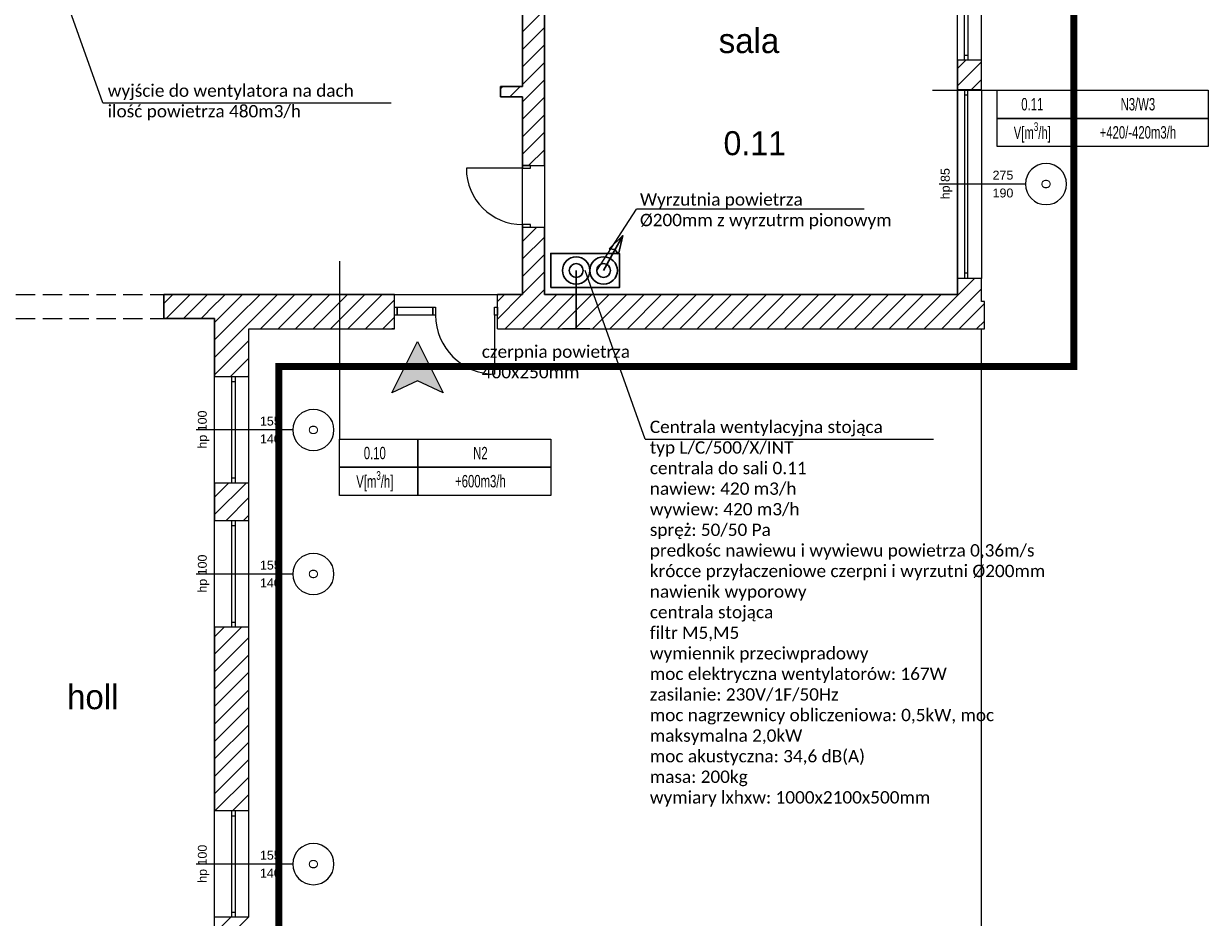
# Model space of a CAD drawing. Header units: millimetres. Extents: x -40063 to 512011, y 350190 to 687060.
# Tile 82 of 256: x 164480 to 181749, y 467247 to 480275. Entities that reach past the tile are written whole.
import ezdxf

# ---------------------------------------------------------------- set-up
doc = ezdxf.new("R2010")
doc.units = ezdxf.units.MM
doc.linetypes.add('DASHDOT', pattern=[1, 0.5, -0.25, 0, -0.25])
doc.linetypes.add('Krawędzie ukryte', pattern=[391.222223, 282.222223, -109])
for name, color, linetype in [('2D - Ogólne', 8, 'Continuous'), ('Elementy Modelu - Strefy', 8, 'Continuous'), ('IS_WM_OPIS', 7, 'Continuous'), ('J_opis pomieszczeń', 8, 'Continuous'), ('Konstrukcja - Ściany zew', 8, 'Continuous'), ('X_ref', 8, 'Continuous')]:
    doc.layers.add(name, color=color, linetype=linetype)
for name, color, linetype, lineweight in [('_IS_WM_OPIS', 7, 'Continuous', 9), ('FLUID-BILANSE', 150, 'Continuous', 18), ('J_centrala', 6, 'Continuous', 30), ('J_czerpnia', 4, 'Continuous', 30), ('J_opis srednicy', 7, 'Continuous', 30), ('J_zakres opracowania', 226, 'DASHDOT', 30)]:
    doc.layers.add(name, color=color, linetype=linetype, lineweight=lineweight)
doc.styles.add('ARIAL NARROW', font='ARIALN.TTF', dxfattribs={"width": 0.8})
doc.styles.add('GENERATED_STYLE_1', font='arial.ttf')
doc.styles.add('GENERATED_STYLE_2', font='txt')
doc.styles.get("Standard").update_dxf_attribs({"font": 'arial.ttf'})

# ---------------------------------------------------------------- blocks, each defined once
blk = doc.blocks.new('fgdfxf')
at = {"layer": 'J_opis srednicy'}
for p, q in [((13318.2, 246.6), (13346.1, 297.5)), ((13346.1, 297.5), (13326.1, 278.2)), ((13346.1, 297.5), (13340.1, 270.3)), ((13326.1, 278.2), (13335, 277.2)), ((13340.1, 270.3), (13334.6, 277.4))]:
    blk.add_line(p, q, dxfattribs=at)
blk = doc.blocks.new('fdgdfg')
at = {"layer": '2D - Ogólne', "linetype": 'Krawędzie ukryte', "lineweight": 13}
for p, q in [((-180100, 467890), (-177160, 467890)), ((-180100, 467540), (-177160, 467540))]:
    blk.add_line(p, q, dxfattribs=at)
at = {"layer": '2D - Ogólne', "linetype": 'Continuous'}
blk.add_line((-165240, 456120), (-165240, 467381), dxfattribs=at)
at = {"layer": 'Elementy Modelu - Strefy', "linetype": 'Continuous', "lineweight": 0}
for p, q in [((-171930, 470920), (-171930, 474520)), ((-171610, 474150), (-171610, 467890)), ((-165590, 467890), (-165590, 474150)), ((-172250, 470770), (-172250, 470920)), ((-172250, 470920), (-171930, 470920)), ((-171930, 470770), (-172250, 470770)), ((-171930, 467890), (-171930, 470770)), ((-177160, 467540), (-177160, 467890)), ((-177160, 467890), (-171930, 467890)), ((-171610, 467890), (-165590, 467890)), ((-176420, 467540), (-177160, 467540)), ((-176420, 456120), (-176420, 467540))]:
    blk.add_line(p, q, dxfattribs=at)
at = {"layer": 'Konstrukcja - Ściany zew', "linetype": 'Continuous'}
for p, q in [((-171930, 474520), (-171930, 470920)), ((-171610, 469770), (-171610, 474150)), ((-171930, 471718), (-171610, 472038)), ((-171930, 471463), (-171610, 471783)), ((-171930, 471209), (-171610, 471529)), ((-171930, 470954), (-171610, 471274)), ((-165590, 471185), (-165470, 471305)), ((-165490, 471305), (-165590, 471305)), ((-165590, 471305), (-165590, 470875)), ((-165590, 470930), (-165240, 471280)), ((-165440, 471305), (-165490, 471305)), ((-165240, 471305), (-165440, 471305)), ((-165240, 470875), (-165240, 471305)), ((-171930, 470699), (-171610, 471019)), ((-165391, 470875), (-165240, 471025)), ((-172250, 470889), (-172219, 470920)), ((-171930, 470920), (-172250, 470920)), ((-172250, 470920), (-172250, 470770)), ((-172250, 470770), (-171930, 470770)), ((-172114, 470770), (-171964, 470920)), ((-171930, 470770), (-171930, 469770)), ((-171930, 470445), (-171610, 470765)), ((-165490, 470875), (-165590, 470875)), ((-165590, 470875), (-165590, 468125)), ((-165440, 470875), (-165490, 470875)), ((-165490, 470875), (-165490, 470800)), ((-165440, 470875), (-165490, 470875)), ((-165490, 470800), (-165440, 470800)), ((-165490, 470800), (-165490, 468200)), ((-165240, 470875), (-165440, 470875)), ((-165440, 470800), (-165440, 470875)), ((-165440, 468200), (-165440, 470800)), ((-165240, 470875), (-165240, 468125)), ((-171930, 470190), (-171610, 470510)), ((-171930, 469936), (-171610, 470256)), ((-171842, 469770), (-171610, 470001)), ((-171930, 469730), (-172750, 469730)), ((-171930, 469770), (-171930, 469807)), ((-171930, 469770), (-171930, 469807)), ((-171930, 469770), (-171815, 469770)), ((-171930, 469770), (-171930, 469730)), ((-171815, 469770), (-171930, 469770)), ((-171930, 469770), (-171815, 469770)), ((-171930, 469730), (-171815, 469730)), ((-171815, 469770), (-171610, 469770)), ((-171815, 469730), (-171815, 469770)), ((-171815, 469770), (-171610, 469770)), ((-171610, 469770), (-171610, 469807)), ((-171610, 469770), (-171610, 469807)), ((-164600, 469500), (-165859, 469500)), ((-171815, 468910), (-171930, 468910)), ((-171930, 468910), (-171930, 468870)), ((-171930, 468663), (-171723, 468870)), ((-171930, 468870), (-171930, 468833)), ((-171930, 468870), (-171815, 468870)), ((-171930, 468870), (-171930, 467890)), ((-171930, 468870), (-171815, 468870)), ((-171930, 468870), (-171815, 468870)), ((-171930, 468870), (-171930, 468833)), ((-171815, 468870), (-171815, 468910)), ((-171815, 468870), (-171610, 468870)), ((-171815, 468870), (-171610, 468870)), ((-171610, 468870), (-171610, 468833)), ((-171610, 467890), (-171610, 468870)), ((-171610, 468870), (-171610, 468833)), ((-171930, 468408), (-171610, 468728)), ((-171930, 468154), (-171610, 468474)), ((-171930, 467899), (-171610, 468219)), ((-165440, 468200), (-165490, 468200)), ((-165490, 468200), (-165490, 468125)), ((-165440, 468125), (-165440, 468200)), ((-165590, 467875), (-165341, 468125)), ((-165490, 468125), (-165590, 468125)), ((-165590, 468125), (-165590, 467890)), ((-165440, 468125), (-165490, 468125)), ((-165440, 468125), (-165490, 468125)), ((-165240, 468125), (-165440, 468125)), ((-165240, 467790), (-165240, 468125)), ((-177160, 467760), (-177031, 467890)), ((-176420, 467890), (-177160, 467890)), ((-177160, 467890), (-177160, 467540)), ((-177126, 467540), (-176776, 467890)), ((-176872, 467540), (-176522, 467890)), ((-173798, 467890), (-176420, 467890)), ((-176344, 467813), (-176267, 467890)), ((-176216, 467686), (-176013, 467890)), ((-176089, 467559), (-175758, 467890)), ((-175962, 467431), (-175503, 467890)), ((-175749, 467390), (-175249, 467890)), ((-175494, 467390), (-174994, 467890)), ((-175240, 467390), (-174740, 467890)), ((-174985, 467390), (-174485, 467890)), ((-174731, 467390), (-174231, 467890)), ((-174476, 467390), (-173976, 467890)), ((-173798, 467890), (-173835, 467890)), ((-173798, 467890), (-173835, 467890)), ((-173798, 467705), (-173798, 467890)), ((-173798, 467705), (-173798, 467890)), ((-172298, 467786), (-172194, 467890)), ((-172298, 467531), (-171940, 467890)), ((-172298, 467890), (-172261, 467890)), ((-172298, 467705), (-172298, 467890)), ((-171930, 467890), (-172298, 467890)), ((-172298, 467705), (-172298, 467890)), ((-172298, 467890), (-172261, 467890)), ((-172185, 467390), (-171685, 467890)), ((-171931, 467390), (-171431, 467890)), ((-171685, 467890), (-171610, 467965)), ((-171676, 467390), (-171176, 467890)), ((-165590, 467890), (-171610, 467890)), ((-171421, 467390), (-170921, 467890)), ((-171167, 467390), (-170667, 467890)), ((-170912, 467390), (-170412, 467890)), ((-170658, 467390), (-170158, 467890)), ((-170403, 467390), (-169903, 467890)), ((-170149, 467390), (-169649, 467890)), ((-169894, 467390), (-169394, 467890)), ((-169640, 467390), (-169140, 467890)), ((-169385, 467390), (-168885, 467890)), ((-169130, 467390), (-168630, 467890)), ((-168876, 467390), (-168376, 467890)), ((-168621, 467390), (-168121, 467890)), ((-168367, 467390), (-167867, 467890)), ((-168112, 467390), (-167612, 467890)), ((-167858, 467390), (-167358, 467890)), ((-167603, 467390), (-167103, 467890)), ((-167348, 467390), (-166848, 467890)), ((-167094, 467390), (-166594, 467890)), ((-166839, 467390), (-166339, 467890)), ((-166585, 467390), (-166085, 467890)), ((-166330, 467390), (-165830, 467890)), ((-166076, 467390), (-165590, 467875)), ((-165590, 467621), (-165240, 467971)), ((-176617, 467540), (-176420, 467737)), ((-176420, 467737), (-176344, 467813)), ((-176420, 467482), (-176216, 467686)), ((-174222, 467390), (-173798, 467813)), ((-173798, 467590), (-173798, 467705)), ((-173798, 467705), (-173758, 467705)), ((-173798, 467590), (-173798, 467705)), ((-173798, 467590), (-173798, 467705)), ((-173758, 467705), (-173238, 467705)), ((-173758, 467590), (-173758, 467705)), ((-173758, 467705), (-173758, 467590)), ((-173238, 467705), (-173238, 467590)), ((-173238, 467705), (-173198, 467705)), ((-173238, 467590), (-173238, 467705)), ((-173198, 467705), (-173198, 467590)), ((-172338, 467590), (-172338, 467705)), ((-172338, 467705), (-172298, 467705)), ((-172298, 467590), (-172298, 467705)), ((-172298, 467705), (-172298, 467590)), ((-172298, 467590), (-172298, 467705)), ((-165567, 467390), (-165199, 467758)), ((-165199, 467790), (-165240, 467790)), ((-165199, 467390), (-165199, 467790)), ((-177160, 467540), (-176420, 467540)), ((-176420, 467228), (-176089, 467559)), ((-176420, 467540), (-176420, 466690)), ((-173967, 467390), (-173798, 467558)), ((-173798, 467390), (-173798, 467590)), ((-173798, 467390), (-173798, 467590)), ((-173758, 467590), (-173798, 467590)), ((-173798, 467390), (-173798, 467590)), ((-173238, 467590), (-173758, 467590)), ((-173198, 467590), (-173238, 467590)), ((-172298, 467590), (-172338, 467590)), ((-172338, 467590), (-172338, 466730)), ((-172298, 467390), (-172298, 467590)), ((-172298, 467390), (-172298, 467590)), ((-172298, 467390), (-172298, 467590)), ((-165821, 467390), (-165590, 467621)), ((-165312, 467390), (-165199, 467503)), ((-176420, 466973), (-175962, 467431)), ((-175920, 466690), (-175920, 467390)), ((-175920, 467390), (-173798, 467390)), ((-173798, 467390), (-173835, 467390)), ((-173798, 467390), (-173835, 467390)), ((-172298, 467390), (-172261, 467390)), ((-172298, 467390), (-165590, 467390)), ((-172298, 467390), (-172261, 467390)), ((-165590, 467390), (-165199, 467390)), ((-176420, 466719), (-175920, 467219)), ((-173836, 466455), (-173461, 467205)), ((-173461, 467205), (-173087, 466455)), ((-176194, 466690), (-175920, 466964)), ((-176170, 466690), (-176420, 466690)), ((-176420, 465140), (-176420, 466690)), ((-176120, 466690), (-176170, 466690)), ((-176170, 466615), (-176170, 466690)), ((-176120, 466690), (-176170, 466690)), ((-176120, 466615), (-176170, 466615)), ((-176170, 465215), (-176170, 466615)), ((-175920, 466690), (-176120, 466690)), ((-176120, 466690), (-176120, 466615)), ((-176120, 466615), (-176120, 465215)), ((-175940, 466690), (-175920, 466709)), ((-175920, 465140), (-175920, 466690)), ((-173461, 466631), (-173836, 466455)), ((-173087, 466455), (-173461, 466631)), ((-175280, 465915), (-176689, 465915)), ((-176420, 464937), (-176217, 465140)), ((-176420, 464682), (-175962, 465140)), ((-176170, 465140), (-176420, 465140)), ((-176420, 465140), (-176420, 464590)), ((-176170, 465140), (-176170, 465215)), ((-176170, 465215), (-176120, 465215)), ((-176120, 465140), (-176170, 465140)), ((-176120, 465140), (-176170, 465140)), ((-176120, 465215), (-176120, 465140)), ((-175920, 465140), (-176120, 465140)), ((-175920, 464590), (-175920, 465140)), ((-176258, 464590), (-175920, 464928)), ((-176170, 464590), (-176420, 464590)), ((-176420, 463040), (-176420, 464590)), ((-176120, 464590), (-176170, 464590)), ((-176170, 464515), (-176170, 464590)), ((-176120, 464590), (-176170, 464590)), ((-175920, 464590), (-176120, 464590)), ((-176120, 464590), (-176120, 464515)), ((-176003, 464590), (-175920, 464673)), ((-175920, 463040), (-175920, 464590)), ((-176120, 464515), (-176170, 464515)), ((-176170, 463115), (-176170, 464515)), ((-176120, 464515), (-176120, 463115)), ((-175280, 463815), (-176689, 463815)), ((-176420, 462900), (-176281, 463040)), ((-176420, 462646), (-176026, 463040)), ((-176170, 463040), (-176420, 463040)), ((-176420, 463040), (-176420, 460360)), ((-176170, 463040), (-176170, 463115)), ((-176170, 463115), (-176120, 463115)), ((-176120, 463040), (-176170, 463040)), ((-176120, 463040), (-176170, 463040)), ((-176120, 463115), (-176120, 463040)), ((-175920, 463040), (-176120, 463040)), ((-175920, 460360), (-175920, 463040)), ((-176420, 462391), (-175920, 462891)), ((-176420, 462136), (-175920, 462636)), ((-176420, 461882), (-175920, 462382)), ((-176420, 461627), (-175920, 462127)), ((-176420, 461373), (-175920, 461873)), ((-176420, 461118), (-175920, 461618)), ((-176420, 460864), (-175920, 461364)), ((-176420, 460609), (-175920, 461109)), ((-176415, 460360), (-175920, 460855)), ((-176160, 460360), (-175920, 460600)), ((-176170, 460360), (-176420, 460360)), ((-176420, 458810), (-176420, 460360)), ((-176120, 460360), (-176170, 460360)), ((-176170, 460285), (-176170, 460360)), ((-176120, 460360), (-176170, 460360)), ((-176120, 460285), (-176170, 460285)), ((-176170, 458885), (-176170, 460285)), ((-175920, 460360), (-176120, 460360)), ((-176120, 460360), (-176120, 460285)), ((-176120, 460285), (-176120, 458885)), ((-175920, 458810), (-175920, 460360)), ((-175280, 459585), (-176689, 459585)), ((-176170, 458810), (-176170, 458885)), ((-176170, 458885), (-176120, 458885)), ((-176120, 458885), (-176120, 458810)), ((-176420, 458573), (-176183, 458810)), ((-176420, 458318), (-175928, 458810)), ((-176170, 458810), (-176420, 458810)), ((-176120, 458810), (-176170, 458810)), ((-176120, 458810), (-176170, 458810)), ((-175920, 458810), (-176120, 458810))]:
    blk.add_line(p, q, dxfattribs=at)
at = {"layer": 'Konstrukcja - Ściany zew', "color": 7, "linetype": 'Continuous'}
for p, q in [((-165590, 471305), (-165590, 474055)), ((-165240, 471305), (-165240, 474055)), ((-165490, 471380), (-165490, 473980)), ((-165440, 473980), (-165440, 471380)), ((-165490, 471305), (-165490, 471380)), ((-165490, 471380), (-165440, 471380)), ((-165440, 471305), (-165490, 471305)), ((-165440, 471380), (-165440, 471305))]:
    blk.add_line(p, q, dxfattribs=at)
at = {"layer": 'Konstrukcja - Ściany zew', "linetype": 'Continuous'}
for centre, radius in [((-171930, 469730), 820), ((-172338, 467590), 860)]:
    blk.add_arc(centre, radius, 180, 270, dxfattribs=at)
at = {"layer": 'Konstrukcja - Ściany zew', "color": 251, "linetype": 'Continuous', "lineweight": 13}
for centre, start, end in [((-164300, 469500), 90, 270), ((-164300, 469500), 270, 90), ((-174980, 465915), 90, 270), ((-174980, 465915), 270, 90), ((-174980, 463815), 90, 270), ((-174980, 463815), 270, 90), ((-174980, 459585), 90, 270), ((-174980, 459585), 270, 90)]:
    blk.add_arc(centre, 300, start, end, dxfattribs=at)
at = {"layer": 'Konstrukcja - Ściany zew', "linetype": 'Continuous', "lineweight": 13, "extrusion": (0, 0, -1)}
for points in [[(173461, 466631), (173461, 467205), (173836, 466455)], [(173461, 467205), (173461, 466631), (173087, 466455)]]:
    blk.add_solid(points, dxfattribs=at)
at = {"layer": 'Elementy Modelu - Strefy', "lineweight": 13, "style": 'GENERATED_STYLE_2'}
blk.add_text('0.11', height=350, dxfattribs=at).set_placement((-169001, 469921))
at = {"layer": 'J_opis pomieszczeń', "linetype": 'Continuous', "style": 'GENERATED_STYLE_2'}
blk.add_text('sala', height=360, dxfattribs=at).set_placement((-169071, 471410))
at = {"layer": 'J_opis pomieszczeń', "color": 8, "linetype": 'Continuous', "style": 'GENERATED_STYLE_2'}
blk.add_text('holl', height=360, dxfattribs=at).set_placement((-178571, 461844))
at = {"layer": 'Konstrukcja - Ściany zew', "char_height": 130, "attachment_point": 7, "rotation": 90, "style": 'GENERATED_STYLE_1'}
for s, insert in [('{hp 85}', (-165665, 469278)), ('{O}', (-164233, 469430)), ('{hp 100}', (-176495, 465643)), ('{O}', (-174913, 465845)), ('{hp 100}', (-176495, 463543)), ('{O}', (-174913, 463745)), ('{hp 100}', (-176495, 459313)), ('{O}', (-174913, 459515))]:
    blk.add_mtext(s, dxfattribs=dict(at, insert=insert))
at = {"layer": 'Konstrukcja - Ściany zew', "char_height": 130, "attachment_point": 7, "style": 'GENERATED_STYLE_1'}
for s, insert in [('{275}', (-165079, 469563)), ('{190}', (-165079, 469303)), ('{155}', (-175759, 465978)), ('{140}', (-175759, 465718)), ('{155}', (-175759, 463878)), ('{140}', (-175759, 463618)), ('{155}', (-175759, 459648)), ('{140}', (-175759, 459388))]:
    blk.add_mtext(s, dxfattribs=dict(at, insert=insert))

msp = doc.modelspace()

# ---------------------------------------------------------------- linework, layer by layer
at = {"layer": '_IS_WM_OPIS', "color": 7}
for points in [[(165635.19372, 479119.00672), (164760.69884, 481578.89583)], [(173538.19247, 474216.70005), (172663.69759, 476676.58916)]]:
    msp.add_lwpolyline(points, dxfattribs=at)
at = {"layer": 'FLUID-BILANSE'}
for p, q in [((177728.6086, 479305.0931), (178669.24069, 479305.0931)), ((169084.87198, 476810.21868), (169084.87198, 474219.58659))]:
    msp.add_line(p, q, dxfattribs=at)
for points in [[(178669.24069, 478894.5203), (178669.24069, 479305.0931), (179807.78126, 479305.0931), (179807.78126, 478894.5203)], [(179807.78126, 478894.5203), (179807.78126, 479305.0931), (181748.53669, 479305.0931), (181748.53669, 478894.5203)], [(178669.24069, 478483.9475), (178669.24069, 478894.5203), (179807.78126, 478894.5203), (179807.78126, 478483.9475)], [(179807.78126, 478483.9475), (179807.78126, 478894.5203), (181748.53669, 478894.5203), (181748.53669, 478483.9475)], [(169084.87198, 473809.01379), (169084.87198, 474219.58659), (170223.41255, 474219.58659), (170223.41255, 473809.01379)], [(170223.41255, 473809.01379), (170223.41255, 474219.58659), (172164.16798, 474219.58659), (172164.16798, 473809.01379)], [(169084.87198, 473398.44099), (169084.87198, 473809.01379), (170223.41255, 473809.01379), (170223.41255, 473398.44099)], [(170223.41255, 473398.44099), (170223.41255, 473809.01379), (172164.16798, 473809.01379), (172164.16798, 473398.44099)]]:
    msp.add_lwpolyline(points, close=True, dxfattribs=at)
at = {"layer": 'IS_WM_OPIS'}
for p in [(172833.69759, 476676.58916), (176730.83611, 477572.87437)]:
    msp.add_line(p, (173410.97957, 477572.87437), dxfattribs=at)
at = {"layer": 'IS_WM_OPIS', "color": 6}
for points in [[(165635.19372, 479119.00672), (169837.53477, 479119.00672)], [(173538.19247, 474216.70005), (177740.53353, 474216.70005)]]:
    msp.add_lwpolyline(points, dxfattribs=at)
at = {"layer": 'J_centrala'}
msp.add_lwpolyline([(172163.69759, 476426.58916), (172163.69759, 476926.58916), (173163.69759, 476926.58916), (173163.69759, 476426.58916)], close=True, dxfattribs=at)
at = {"layer": 'J_centrala', "color": 4}
for radius in [200, 100]:
    msp.add_circle((172533.74885, 476676.58916), radius, dxfattribs=at)
at = {"layer": 'J_centrala'}
for radius in [200, 100]:
    msp.add_circle((172933.69759, 476676.58916), radius, dxfattribs=at)
at = {"layer": 'J_czerpnia'}
for p, q in [((172533.74885, 476676.58916), (172533.74885, 475826.58916)), ((172733.74885, 475826.58916), (172333.74885, 475826.58916))]:
    msp.add_line(p, q, dxfattribs=at)
at = {"layer": 'J_zakres opracowania', "ltscale": 1000, "const_width": 100}
msp.add_lwpolyline([(145238.97833, 455200), (179698.13773, 455200), (179698.13773, 465499.99363), (168198.34775, 465499.99363), (168198.34775, 475277.34862), (179787.48799, 475277.34862), (179787.48799, 507377.27761), (172267.92013, 507377.27761), (172267.92013, 513264.6274), (178887.83809, 513264.6274), (178887.83809, 519214.61675), (169238.45678, 519214.61675), (169238.45678, 523014.48912), (139342.26689, 523014.48912), (139342.26689, 512420.85011), (168578.26628, 512420.85011), (168578.26628, 488928.49204), (155218.96566, 488928.49204), (155218.96566, 468968.52781), (145238.97833, 468968.52781), (145238.97833, 455200)], dxfattribs=at)

# ---------------------------------------------------------------- block references
at = {"layer": 'J_opis srednicy', "xscale": 10, "yscale": 10, "zscale": 10}
msp.add_blockref('fgdfxf', (39751.75207, 474210.41825), dxfattribs=at)
at = {"layer": 'X_ref'}
msp.add_blockref('fdgdfg', (343682.59615, 8436.71479), dxfattribs=at)

# ---------------------------------------------------------------- texts
at = {"layer": 'FLUID-BILANSE', "char_height": 180, "attachment_point": 5, "style": 'ARIAL NARROW'}
for s, insert, width in [('0.11', (179182.45669, 479099.8067), 1026.432), ('N3/W3', (180722.10469, 479099.8067), 2052.864), ('\\A1;V[m\\H0.7x;\\S3^ ;\\H1.4286x;/h]', (179182.45669, 478689.2339), 1026.432), ('+420/-420m3/h', (180722.10469, 478689.2339), 2052.864), ('0.10', (169598.08798, 474014.30019), 1026.432), ('N2', (171137.73598, 474014.30019), 2052.864), ('\\A1;V[m\\H0.7x;\\S3^ ;\\H1.4286x;/h]', (169598.08798, 473603.72739), 1026.432), ('+600m3/h', (171137.73598, 473603.72739), 2052.864)]:
    msp.add_mtext(s, dxfattribs=dict(at, insert=insert, width=width))
at = {"layer": 'IS_WM_OPIS', "char_height": 179.9999966, "width": 5935.9201341, "attachment_point": 1, "rotation": 0.000000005}
for s, insert in [('\\fCalibri|b0|i0|c238;wyjście do wentylatora na dach\\Pilość powietrza 480m3/h', (165704.16812, 479389.1013)), ('\\fCalibri|b0|i0|c238;Wyrzutnia powietrza\\P%%C200mm z wyrzutrm pionowym', (173463.37937, 477802.86434)), ('\\fCalibri|b0|i0|c238;czerpnia powietrza \\P400x250mm', (171157.67606, 475583.93685)), ('\\fCalibri|b0|i0|c238;Centrala wentylacyjna stojąca\\Ptyp L/C/500/X/INT\\Pcentrala do sali 0.11\\Pnawiew: 420 m3/h\\Pwywiew: 420 m3/h\\Pspręż: 50/50 Pa\\Ppredkośc nawiewu i wywiewu powietrza 0,36m/s\\Pkrócce przyłaczeniowe czerpni i wyrzutni %%C200mm\\Pnawienik wyporowy\\Pcentrala stojąca\\Pfiltr M5,M5\\Pwymiennik przeciwpradowy\\Pmoc elektryczna wentylatorów: 167W\\Pzasilanie: 230V/1F/50Hz\\Pmoc nagrzewnicy obliczeniowa: 0,5kW, moc maksymalna 2,0kW\\Pmoc akustyczna: 34,6 dB(A)\\Pmasa: 200kg \\Pwymiary lxhxw: 1000x2100x500mm\\P\\P', (173607.16687, 474486.79463))]:
    msp.add_mtext(s, dxfattribs=dict(at, insert=insert))

doc.saveas('drawing.dxf')
